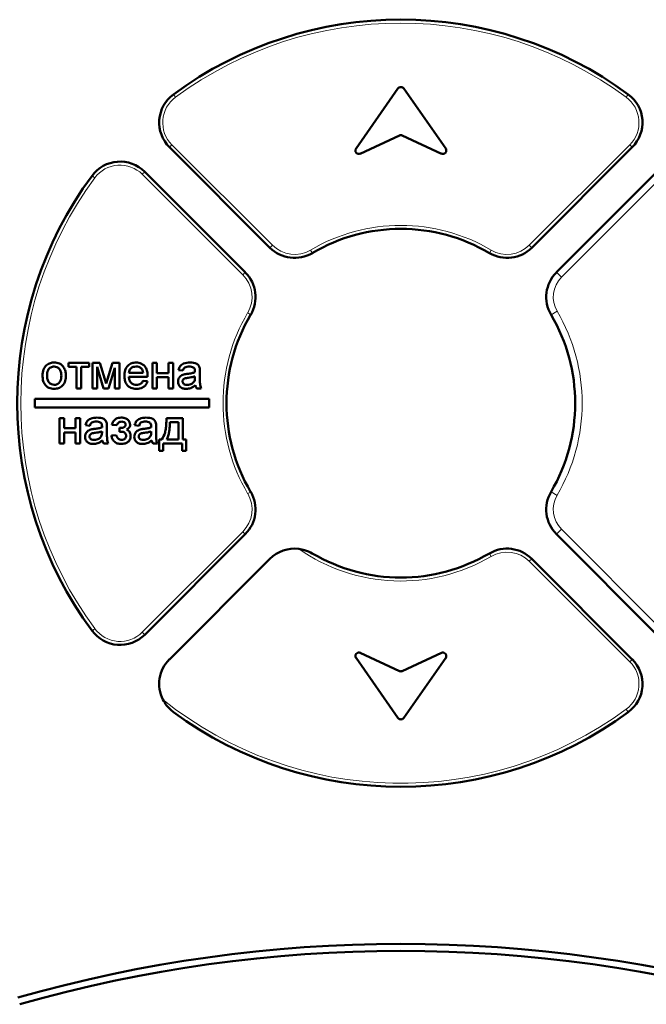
# Model space of a CAD drawing. Header units: millimetres. Extents: x 0 to 420, y 0 to 297.
# Tile 6 of 11: x 76 to 85, y 171 to 186. Entities that reach past the tile are written whole.
import ezdxf

# ---------------------------------------------------------------- set-up
doc = ezdxf.new("R2010")
doc.units = ezdxf.units.MM

msp = doc.modelspace()

# ---------------------------------------------------------------- linework, layer by layer
at = {"color": 7, "linetype": 'Continuous', "lineweight": 50}
for p, q in [((81.069, 184.552), (80.467, 183.692)), ((81.753, 183.692), (81.151, 184.552)), ((80.529, 183.618), (81.089, 183.879)), ((81.131, 183.879), (81.691, 183.618)), ((79.233, 182.27), (77.791, 183.712)), ((84.429, 183.712), (82.987, 182.27)), ((77.438, 183.358), (78.88, 181.917)), ((83.341, 181.917), (84.783, 183.358)), ((76.344, 180.617), (76.639, 180.617)), ((76.344, 180.56), (76.344, 180.617)), ((76.639, 180.617), (76.639, 180.56)), ((76.69, 180.617), (76.795, 180.617)), ((76.69, 180.252), (76.69, 180.617)), ((76.795, 180.617), (76.882, 180.325)), ((76.882, 180.325), (76.975, 180.617)), ((76.975, 180.617), (77.075, 180.617)), ((77.075, 180.617), (77.075, 180.252)), ((77.549, 180.617), (77.613, 180.617)), ((77.549, 180.252), (77.549, 180.617)), ((77.613, 180.617), (77.613, 180.47)), ((77.78, 180.47), (77.78, 180.617)), ((77.78, 180.617), (77.844, 180.617)), ((77.844, 180.617), (77.844, 180.252)), ((76.46, 180.56), (76.344, 180.56)), ((76.46, 180.252), (76.46, 180.56)), ((76.639, 180.56), (76.524, 180.56)), ((76.524, 180.56), (76.524, 180.252)), ((76.845, 180.252), (76.754, 180.56)), ((76.754, 180.56), (76.754, 180.252)), ((77.011, 180.546), (76.917, 180.252)), ((77.011, 180.252), (77.011, 180.546)), ((77.21, 180.476), (77.415, 180.476)), ((77.613, 180.47), (77.78, 180.47)), ((77.985, 180.508), (77.921, 180.515)), ((78.229, 180.489), (78.229, 180.411)), ((77.479, 180.419), (77.21, 180.419)), ((77.414, 180.361), (77.477, 180.355)), ((77.78, 180.412), (77.613, 180.412)), ((77.613, 180.412), (77.613, 180.252)), ((77.78, 180.252), (77.78, 180.412)), ((78.158, 180.407), (78.158, 180.425)), ((76.524, 180.252), (76.46, 180.252)), ((76.754, 180.252), (76.69, 180.252)), ((76.917, 180.252), (76.845, 180.252)), ((77.075, 180.252), (77.011, 180.252)), ((77.613, 180.252), (77.549, 180.252)), ((77.844, 180.252), (77.78, 180.252)), ((78.248, 180.252), (78.184, 180.252)), ((75.86, 180.102), (75.86, 179.977)), ((78.36, 180.102), (75.86, 180.102)), ((78.36, 179.977), (78.36, 180.102)), ((75.86, 179.977), (78.36, 179.977)), ((76.216, 179.827), (76.28, 179.827)), ((76.216, 179.462), (76.216, 179.827)), ((76.28, 179.827), (76.28, 179.68)), ((76.447, 179.68), (76.447, 179.827)), ((76.447, 179.827), (76.511, 179.827)), ((76.511, 179.827), (76.511, 179.462)), ((77.748, 179.827), (77.985, 179.827)), ((77.921, 179.77), (77.799, 179.77)), ((77.921, 179.52), (77.921, 179.77)), ((77.985, 179.827), (77.985, 179.52)), ((76.28, 179.68), (76.447, 179.68)), ((76.447, 179.622), (76.28, 179.622)), ((76.28, 179.622), (76.28, 179.462)), ((76.447, 179.462), (76.447, 179.622)), ((76.652, 179.718), (76.588, 179.725)), ((76.825, 179.617), (76.825, 179.635)), ((76.895, 179.699), (76.895, 179.621)), ((77.037, 179.725), (76.966, 179.731)), ((77.075, 179.629), (77.075, 179.686)), ((77.357, 179.718), (77.293, 179.725)), ((77.53, 179.617), (77.53, 179.635)), ((77.601, 179.699), (77.601, 179.621)), ((76.28, 179.462), (76.216, 179.462)), ((76.511, 179.462), (76.447, 179.462)), ((76.915, 179.462), (76.851, 179.462)), ((76.96, 179.577), (77.03, 179.584)), ((77.62, 179.462), (77.556, 179.462)), ((77.646, 179.359), (77.646, 179.52)), ((77.646, 179.52), (77.684, 179.52)), ((77.972, 179.462), (77.703, 179.462)), ((77.703, 179.462), (77.703, 179.359)), ((77.754, 179.52), (77.921, 179.52)), ((77.972, 179.359), (77.972, 179.462)), ((77.985, 179.52), (78.03, 179.52)), ((78.03, 179.52), (78.03, 179.359)), ((77.703, 179.359), (77.646, 179.359)), ((78.03, 179.359), (77.972, 179.359)), ((78.88, 178.162), (77.438, 176.721)), ((84.783, 176.721), (83.341, 178.162)), ((79.233, 177.809), (77.791, 176.367)), ((82.987, 177.809), (84.429, 176.367)), ((80.467, 176.387), (81.069, 175.527)), ((81.089, 176.2), (80.529, 176.461)), ((81.691, 176.461), (81.131, 176.2)), ((81.151, 175.527), (81.753, 176.387))]:
    msp.add_line(p, q, dxfattribs=at)
at = {"color": 9, "linetype": 'Continuous', "lineweight": 18}
for p, q in [((77.849, 184.468), (77.878, 184.428)), ((84.342, 184.428), (84.372, 184.468)), ((77.791, 183.712), (77.827, 183.747)), ((77.827, 183.747), (79.268, 182.306)), ((82.952, 182.306), (84.394, 183.747)), ((84.394, 183.747), (84.429, 183.712)), ((76.682, 183.301), (76.722, 183.272)), ((77.438, 183.358), (77.403, 183.323)), ((78.844, 181.881), (77.403, 183.323)), ((84.853, 183.288), (83.412, 181.846)), ((79.233, 182.27), (79.268, 182.306)), ((82.952, 182.306), (82.987, 182.27)), ((79.841, 182.193), (79.815, 182.236)), ((82.405, 182.236), (82.38, 182.193)), ((78.88, 181.917), (78.844, 181.881)), ((83.412, 181.846), (83.341, 181.917)), ((78.957, 181.309), (78.914, 181.335)), ((83.264, 181.309), (83.35, 181.36)), ((78.914, 178.744), (78.957, 178.77)), ((83.264, 178.77), (83.35, 178.719)), ((77.403, 176.756), (78.844, 178.198)), ((78.844, 178.198), (78.88, 178.162)), ((83.341, 178.162), (83.412, 178.233)), ((83.412, 178.233), (84.853, 176.792)), ((82.38, 177.886), (82.405, 177.843)), ((82.987, 177.809), (82.952, 177.773)), ((84.394, 176.332), (82.952, 177.773)), ((76.722, 176.807), (76.682, 176.778)), ((77.403, 176.756), (77.438, 176.721)), ((84.429, 176.367), (84.394, 176.332)), ((84.372, 175.611), (84.342, 175.651))]:
    msp.add_line(p, q, dxfattribs=at)
at = {"color": 7, "linetype": 'Continuous', "lineweight": 50}
for centre, radius, start, end in [((81.11, 180.04), 5.5, 53.6269, 126.3731), ((81.11, 184.523), 0.05, 35, 145), ((78.145, 184.065), 0.5, 126.3731, 225), ((84.075, 184.065), 0.5, 315, 53.6269), ((81.11, 183.834), 0.05, 65, 115), ((80.508, 183.664), 0.05, 145, 295), ((81.712, 183.664), 0.05, 245, 35), ((77.084, 183.005), 0.5, 45, 143.6269), ((81.11, 180.04), 5.5, 143.6269, 216.3731), ((81.11, 180.04), 2.5, 59.4775, 120.5225), ((79.587, 182.624), 0.5, 225, 300.5225), ((82.634, 182.624), 0.5, 239.4775, 315), ((78.526, 181.563), 0.5, 329.4775, 45), ((83.695, 181.563), 0.5, 135, 210.5225), ((81.11, 180.04), 2.5, 149.4775, 210.5225), ((81.11, 180.04), 2.5, 329.4775, 30.5225), ((78.526, 178.516), 0.5, 315, 30.5225), ((83.695, 178.516), 0.5, 149.4775, 225), ((79.587, 177.455), 0.5, 83.1532, 135), ((82.634, 177.455), 0.5, 45, 120.5225), ((81.11, 180.04), 2.5, 239.4775, 300.5225), ((77.084, 177.074), 0.5, 216.3731, 315), ((78.145, 176.014), 0.5, 135, 206.5631), ((80.508, 176.415), 0.05, 65, 215), ((81.712, 176.415), 0.05, 325, 115), ((84.075, 176.014), 0.5, 306.3731, 45), ((81.11, 176.245), 0.05, 245, 295), ((81.11, 180.04), 5.5, 233.6269, 306.3731), ((81.11, 175.556), 0.05, 215, 325), ((81.11, 152.286), 20, 74.0577, 105.9423), ((81.11, 152.286), 19.9, 74.0577, 105.9423)]:
    msp.add_arc(centre, radius, start, end, dxfattribs=at)
at = {"color": 9, "linetype": 'Continuous', "lineweight": 18}
for centre, radius, start, end in [((81.11, 180.04), 5.45, 53.6269, 126.3731), ((78.145, 184.065), 0.45, 126.3731, 225), ((84.075, 184.065), 0.45, 315, 53.6269), ((77.084, 183.005), 0.45, 45, 143.6269), ((81.11, 180.04), 5.45, 143.6269, 216.3731), ((81.11, 180.04), 2.55, 59.4775, 120.5225), ((79.587, 182.624), 0.45, 225, 300.5225), ((82.634, 182.624), 0.45, 239.4775, 315), ((78.526, 181.563), 0.45, 329.4775, 45), ((83.695, 181.563), 0.4, 135, 210.5225), ((81.11, 180.04), 2.55, 149.4775, 210.5225), ((81.11, 180.04), 2.6, 329.4775, 30.5225), ((78.526, 178.516), 0.45, 315, 30.5225), ((83.695, 178.516), 0.4, 149.4775, 225), ((81.11, 180.04), 2.55, 234.9615, 300.5225), ((82.634, 177.455), 0.45, 45, 120.5225), ((77.084, 177.074), 0.45, 216.3731, 315), ((84.075, 176.014), 0.45, 306.3731, 45), ((81.11, 180.04), 5.45, 231.2346, 306.3731)]:
    msp.add_arc(centre, radius, start, end, dxfattribs=at)
at = {"color": 7, "linetype": 'Continuous', "lineweight": 50}
for points, knots in [([(75.972, 180.435), (75.974, 180.466), (75.976, 180.522), (76.012, 180.565), (76.027, 180.584)], [0, 0, 0, 0, 0.560963, 1, 1, 1, 1]), ([(76.027, 180.584), (76.046, 180.597), (76.08, 180.62), (76.121, 180.623), (76.139, 180.624)], [0, 0, 0, 0, 0.5590331, 1, 1, 1, 1]), ([(76.139, 180.624), (76.166, 180.621), (76.218, 180.615), (76.275, 180.564), (76.303, 180.502), (76.305, 180.46), (76.306, 180.44)], [0, 0, 0, 0, 0.279582, 0.558636, 0.779009, 1, 1, 1, 1]), ([(77.146, 180.432), (77.147, 180.459), (77.15, 180.513), (77.191, 180.58), (77.251, 180.618), (77.293, 180.622), (77.314, 180.624)], [0, 0, 0, 0, 0.280744, 0.559792, 0.779676, 1, 1, 1, 1]), ([(77.314, 180.624), (77.341, 180.621), (77.394, 180.615), (77.45, 180.561), (77.476, 180.497), (77.478, 180.456), (77.479, 180.435)], [0, 0, 0, 0, 0.2793823, 0.5583851, 0.778884, 1, 1, 1, 1]), ([(77.921, 180.515), (77.927, 180.535), (77.939, 180.574), (78.002, 180.619), (78.055, 180.622), (78.087, 180.624)], [0, 0, 0, 0, 0.280406, 0.559305, 1, 1, 1, 1]), ([(78.087, 180.624), (78.12, 180.622), (78.167, 180.62), (78.215, 180.581), (78.222, 180.556), (78.226, 180.544)], [0, 0, 0, 0, 0.559229, 0.779199, 1, 1, 1, 1]), ([(76.139, 180.566), (76.122, 180.564), (76.086, 180.559), (76.041, 180.509), (76.038, 180.463), (76.037, 180.435)], [0, 0, 0, 0, 0.279656, 0.559539, 1, 1, 1, 1]), ([(76.242, 180.437), (76.241, 180.454), (76.239, 180.489), (76.217, 180.533), (76.18, 180.562), (76.153, 180.565), (76.139, 180.566)], [0, 0, 0, 0, 0.281049, 0.560257, 0.780169, 1, 1, 1, 1]), ([(76.306, 180.44), (76.305, 180.413), (76.303, 180.358), (76.264, 180.29), (76.203, 180.252), (76.161, 180.248), (76.139, 180.246)], [0, 0, 0, 0, 0.281065, 0.559496, 0.779593, 1, 1, 1, 1]), ([(77.314, 180.566), (77.3, 180.565), (77.271, 180.563), (77.237, 180.54), (77.215, 180.51), (77.211, 180.488), (77.21, 180.476)], [0, 0, 0, 0, 0.280187, 0.559706, 0.779632, 1, 1, 1, 1]), ([(77.391, 180.536), (77.378, 180.546), (77.356, 180.564), (77.327, 180.565), (77.314, 180.566)], [0, 0, 0, 0, 0.55861, 1, 1, 1, 1]), ([(77.415, 180.476), (77.413, 180.489), (77.41, 180.51), (77.397, 180.528), (77.391, 180.536)], [0, 0, 0, 0, 0.560695, 1, 1, 1, 1]), ([(77.915, 180.349), (77.916, 180.362), (77.919, 180.389), (77.947, 180.431), (77.98, 180.445), (78, 180.453)], [0, 0, 0, 0, 0.280418, 0.560987, 1, 1, 1, 1]), ([(78.075, 180.566), (78.064, 180.566), (78.042, 180.565), (78.012, 180.555), (77.994, 180.533), (77.988, 180.517), (77.985, 180.508)], [0, 0, 0, 0, 0.2808421, 0.559676, 0.7794296, 1, 1, 1, 1]), ([(78, 180.453), (78.009, 180.455), (78.027, 180.459), (78.045, 180.461), (78.052, 180.462)], [0, 0, 0, 0, 0.559914, 1, 1, 1, 1]), ([(78.052, 180.462), (78.072, 180.464), (78.108, 180.469), (78.143, 180.479), (78.158, 180.483)], [0, 0, 0, 0, 0.560177, 1, 1, 1, 1]), ([(78.142, 180.547), (78.13, 180.554), (78.11, 180.565), (78.086, 180.566), (78.075, 180.566)], [0, 0, 0, 0, 0.557871, 1, 1, 1, 1]), ([(78.158, 180.498), (78.158, 180.508), (78.158, 180.526), (78.147, 180.541), (78.142, 180.547)], [0, 0, 0, 0, 0.56193, 1, 1, 1, 1]), ([(78.158, 180.483), (78.158, 180.486), (78.158, 180.491), (78.158, 180.496), (78.158, 180.498)], [0, 0, 0, 0, 0.560023, 1, 1, 1, 1]), ([(78.226, 180.544), (78.227, 180.534), (78.229, 180.515), (78.229, 180.497), (78.229, 180.489)], [0, 0, 0, 0, 0.559817, 1, 1, 1, 1]), ([(76.139, 180.246), (76.112, 180.248), (76.059, 180.254), (76.001, 180.307), (75.975, 180.372), (75.973, 180.414), (75.972, 180.435)], [0, 0, 0, 0, 0.2796, 0.55841, 0.778877, 1, 1, 1, 1]), ([(76.037, 180.435), (76.037, 180.417), (76.039, 180.382), (76.061, 180.337), (76.098, 180.308), (76.125, 180.305), (76.139, 180.303)], [0, 0, 0, 0, 0.2811429, 0.5603443, 0.7801488, 1, 1, 1, 1]), ([(76.139, 180.303), (76.151, 180.304), (76.175, 180.306), (76.206, 180.326), (76.238, 180.368), (76.24, 180.408), (76.242, 180.437)], [0, 0, 0, 0, 0.187055, 0.374001, 0.560991, 1, 1, 1, 1]), ([(77.318, 180.246), (77.291, 180.248), (77.237, 180.253), (77.176, 180.304), (77.149, 180.368), (77.147, 180.411), (77.146, 180.432)], [0, 0, 0, 0, 0.279925, 0.558611, 0.778968, 1, 1, 1, 1]), ([(77.21, 180.419), (77.212, 180.402), (77.216, 180.369), (77.242, 180.33), (77.28, 180.307), (77.306, 180.304), (77.319, 180.303)], [0, 0, 0, 0, 0.280622, 0.559664, 0.77964, 1, 1, 1, 1]), ([(77.477, 180.355), (77.47, 180.336), (77.455, 180.3), (77.399, 180.254), (77.349, 180.249), (77.318, 180.246)], [0, 0, 0, 0, 0.2806245, 0.5608475, 1, 1, 1, 1]), ([(77.319, 180.303), (77.33, 180.304), (77.352, 180.305), (77.39, 180.321), (77.405, 180.346), (77.414, 180.361)], [0, 0, 0, 0, 0.2812767, 0.5619627, 1, 1, 1, 1]), ([(77.479, 180.435), (77.479, 180.432), (77.479, 180.427), (77.479, 180.421), (77.479, 180.419)], [0, 0, 0, 0, 0.559999, 1, 1, 1, 1]), ([(78.034, 180.246), (78.018, 180.247), (77.984, 180.248), (77.943, 180.273), (77.918, 180.31), (77.916, 180.336), (77.915, 180.349)], [0, 0, 0, 0, 0.2808428, 0.5597592, 0.7797307, 1, 1, 1, 1]), ([(78.062, 180.405), (78.044, 180.403), (78.021, 180.401), (77.997, 180.388), (77.987, 180.378), (77.98, 180.366), (77.979, 180.357), (77.979, 180.353)], [0, 0, 0, 0, 0.500165, 0.625227, 0.750158, 0.875098, 1, 1, 1, 1]), ([(77.979, 180.353), (77.98, 180.347), (77.981, 180.335), (77.992, 180.32), (78.014, 180.305), (78.035, 180.304), (78.049, 180.303)], [0, 0, 0, 0, 0.1865681, 0.3733895, 0.5606004, 1, 1, 1, 1]), ([(78.049, 180.303), (78.072, 180.306), (78.112, 180.311), (78.137, 180.342), (78.149, 180.356)], [0, 0, 0, 0, 0.5597581, 1, 1, 1, 1]), ([(78.158, 180.425), (78.141, 180.42), (78.109, 180.411), (78.076, 180.407), (78.062, 180.405)], [0, 0, 0, 0, 0.55976, 1, 1, 1, 1]), ([(78.149, 180.356), (78.152, 180.365), (78.158, 180.381), (78.158, 180.399), (78.158, 180.407)], [0, 0, 0, 0, 0.558978, 1, 1, 1, 1]), ([(78.229, 180.411), (78.229, 180.392), (78.229, 180.362), (78.23, 180.32), (78.235, 180.285), (78.244, 180.263), (78.248, 180.252)], [0, 0, 0, 0, 0.340214, 0.560343, 0.780216, 1, 1, 1, 1]), ([(78.165, 180.297), (78.143, 180.281), (78.104, 180.252), (78.056, 180.247), (78.034, 180.246)], [0, 0, 0, 0, 0.560015, 1, 1, 1, 1]), ([(78.184, 180.252), (78.179, 180.26), (78.17, 180.274), (78.166, 180.29), (78.165, 180.297)], [0, 0, 0, 0, 0.559623, 1, 1, 1, 1]), ([(76.588, 179.725), (76.594, 179.745), (76.605, 179.784), (76.669, 179.829), (76.721, 179.832), (76.753, 179.834)], [0, 0, 0, 0, 0.280406, 0.559305, 1, 1, 1, 1]), ([(76.742, 179.776), (76.731, 179.776), (76.709, 179.775), (76.679, 179.765), (76.66, 179.743), (76.655, 179.727), (76.652, 179.718)], [0, 0, 0, 0, 0.280842, 0.559676, 0.77943, 1, 1, 1, 1]), ([(76.808, 179.757), (76.797, 179.764), (76.776, 179.775), (76.752, 179.776), (76.742, 179.776)], [0, 0, 0, 0, 0.557871, 1, 1, 1, 1]), ([(76.753, 179.834), (76.787, 179.832), (76.833, 179.83), (76.881, 179.791), (76.889, 179.766), (76.892, 179.754)], [0, 0, 0, 0, 0.559229, 0.779199, 1, 1, 1, 1]), ([(76.825, 179.708), (76.825, 179.718), (76.824, 179.736), (76.813, 179.751), (76.808, 179.757)], [0, 0, 0, 0, 0.56193, 1, 1, 1, 1]), ([(76.892, 179.754), (76.894, 179.744), (76.895, 179.725), (76.895, 179.707), (76.895, 179.699)], [0, 0, 0, 0, 0.559817, 1, 1, 1, 1]), ([(76.966, 179.731), (76.972, 179.748), (76.983, 179.781), (77.019, 179.815), (77.061, 179.832), (77.088, 179.833), (77.101, 179.834)], [0, 0, 0, 0, 0.2802374, 0.5592954, 0.7793967, 1, 1, 1, 1]), ([(77.107, 179.776), (77.098, 179.775), (77.081, 179.774), (77.053, 179.758), (77.043, 179.737), (77.037, 179.725)], [0, 0, 0, 0, 0.280718, 0.560816, 1, 1, 1, 1]), ([(77.101, 179.834), (77.119, 179.833), (77.153, 179.831), (77.196, 179.807), (77.224, 179.771), (77.227, 179.744), (77.229, 179.731)], [0, 0, 0, 0, 0.28083, 0.560258, 0.780297, 1, 1, 1, 1]), ([(77.165, 179.731), (77.164, 179.739), (77.161, 179.754), (77.139, 179.773), (77.119, 179.775), (77.107, 179.776)], [0, 0, 0, 0, 0.279556, 0.559805, 1, 1, 1, 1]), ([(77.293, 179.725), (77.299, 179.745), (77.311, 179.784), (77.374, 179.829), (77.426, 179.832), (77.459, 179.834)], [0, 0, 0, 0, 0.280406, 0.559305, 1, 1, 1, 1]), ([(77.447, 179.776), (77.436, 179.776), (77.414, 179.775), (77.384, 179.765), (77.365, 179.743), (77.36, 179.727), (77.357, 179.718)], [0, 0, 0, 0, 0.280842, 0.559676, 0.77943, 1, 1, 1, 1]), ([(77.514, 179.757), (77.502, 179.764), (77.481, 179.775), (77.458, 179.776), (77.447, 179.776)], [0, 0, 0, 0, 0.557871, 1, 1, 1, 1]), ([(77.459, 179.834), (77.492, 179.832), (77.538, 179.83), (77.586, 179.791), (77.594, 179.766), (77.598, 179.754)], [0, 0, 0, 0, 0.559229, 0.779199, 1, 1, 1, 1]), ([(77.53, 179.708), (77.53, 179.718), (77.529, 179.736), (77.518, 179.751), (77.514, 179.757)], [0, 0, 0, 0, 0.56193, 1, 1, 1, 1]), ([(77.598, 179.754), (77.599, 179.744), (77.601, 179.725), (77.601, 179.707), (77.601, 179.699)], [0, 0, 0, 0, 0.559817, 1, 1, 1, 1]), ([(77.684, 179.52), (77.701, 179.552), (77.729, 179.605), (77.742, 179.687), (77.748, 179.757), (77.748, 179.804), (77.748, 179.827)], [0, 0, 0, 0, 0.33861, 0.559016, 0.779497, 1, 1, 1, 1]), ([(77.799, 179.77), (77.798, 179.741), (77.796, 179.693), (77.787, 179.627), (77.776, 179.572), (77.762, 179.537), (77.754, 179.52)], [0, 0, 0, 0, 0.340095, 0.560159, 0.780171, 1, 1, 1, 1]), ([(76.581, 179.559), (76.583, 179.572), (76.586, 179.599), (76.614, 179.641), (76.646, 179.655), (76.666, 179.663)], [0, 0, 0, 0, 0.2804181, 0.5609866, 1, 1, 1, 1]), ([(76.729, 179.615), (76.71, 179.613), (76.687, 179.611), (76.663, 179.598), (76.653, 179.588), (76.647, 179.576), (76.646, 179.567), (76.646, 179.563)], [0, 0, 0, 0, 0.500165, 0.625227, 0.750158, 0.875098, 1, 1, 1, 1]), ([(76.666, 179.663), (76.676, 179.665), (76.694, 179.669), (76.711, 179.671), (76.719, 179.672)], [0, 0, 0, 0, 0.559914, 1, 1, 1, 1]), ([(76.719, 179.672), (76.739, 179.674), (76.775, 179.679), (76.809, 179.689), (76.825, 179.693)], [0, 0, 0, 0, 0.560177, 1, 1, 1, 1]), ([(76.825, 179.635), (76.807, 179.63), (76.776, 179.621), (76.743, 179.617), (76.729, 179.615)], [0, 0, 0, 0, 0.55976, 1, 1, 1, 1]), ([(76.815, 179.566), (76.818, 179.575), (76.824, 179.591), (76.825, 179.609), (76.825, 179.617)], [0, 0, 0, 0, 0.5589776, 1, 1, 1, 1]), ([(76.825, 179.693), (76.825, 179.696), (76.825, 179.701), (76.825, 179.706), (76.825, 179.708)], [0, 0, 0, 0, 0.560023, 1, 1, 1, 1]), ([(76.895, 179.621), (76.896, 179.602), (76.896, 179.572), (76.897, 179.53), (76.901, 179.495), (76.91, 179.473), (76.915, 179.462)], [0, 0, 0, 0, 0.3402139, 0.5603432, 0.7802157, 1, 1, 1, 1]), ([(77.075, 179.686), (77.094, 179.685), (77.118, 179.684), (77.144, 179.695), (77.155, 179.705), (77.163, 179.717), (77.164, 179.726), (77.165, 179.731)], [0, 0, 0, 0, 0.500338, 0.625339, 0.750401, 0.875132, 1, 1, 1, 1]), ([(77.088, 179.629), (77.085, 179.629), (77.081, 179.629), (77.077, 179.629), (77.075, 179.629)], [0, 0, 0, 0, 0.559973, 1, 1, 1, 1]), ([(77.171, 179.572), (77.17, 179.579), (77.169, 179.594), (77.157, 179.612), (77.131, 179.632), (77.105, 179.63), (77.088, 179.629)], [0, 0, 0, 0, 0.186651, 0.373284, 0.559572, 1, 1, 1, 1]), ([(77.229, 179.731), (77.228, 179.722), (77.226, 179.706), (77.209, 179.681), (77.19, 179.67), (77.179, 179.663)], [0, 0, 0, 0, 0.279852, 0.559819, 1, 1, 1, 1]), ([(77.179, 179.663), (77.188, 179.657), (77.207, 179.646), (77.231, 179.614), (77.233, 179.586), (77.235, 179.569)], [0, 0, 0, 0, 0.280872, 0.561195, 1, 1, 1, 1]), ([(77.287, 179.559), (77.288, 179.572), (77.291, 179.599), (77.319, 179.641), (77.352, 179.655), (77.371, 179.663)], [0, 0, 0, 0, 0.2804181, 0.5609866, 1, 1, 1, 1]), ([(77.434, 179.615), (77.415, 179.613), (77.393, 179.611), (77.368, 179.598), (77.359, 179.588), (77.352, 179.576), (77.351, 179.567), (77.351, 179.563)], [0, 0, 0, 0, 0.500165, 0.625227, 0.750158, 0.875098, 1, 1, 1, 1]), ([(77.371, 179.663), (77.381, 179.665), (77.399, 179.669), (77.416, 179.671), (77.424, 179.672)], [0, 0, 0, 0, 0.559914, 1, 1, 1, 1]), ([(77.424, 179.672), (77.444, 179.674), (77.48, 179.679), (77.515, 179.689), (77.53, 179.693)], [0, 0, 0, 0, 0.560177, 1, 1, 1, 1]), ([(77.53, 179.635), (77.512, 179.63), (77.481, 179.621), (77.448, 179.617), (77.434, 179.615)], [0, 0, 0, 0, 0.55976, 1, 1, 1, 1]), ([(77.52, 179.566), (77.524, 179.575), (77.53, 179.591), (77.53, 179.609), (77.53, 179.617)], [0, 0, 0, 0, 0.5589776, 1, 1, 1, 1]), ([(77.53, 179.693), (77.53, 179.696), (77.53, 179.701), (77.53, 179.706), (77.53, 179.708)], [0, 0, 0, 0, 0.560023, 1, 1, 1, 1]), ([(77.601, 179.621), (77.601, 179.602), (77.601, 179.572), (77.602, 179.53), (77.606, 179.495), (77.615, 179.473), (77.62, 179.462)], [0, 0, 0, 0, 0.3402139, 0.5603432, 0.7802157, 1, 1, 1, 1]), ([(76.701, 179.456), (76.684, 179.457), (76.651, 179.458), (76.609, 179.483), (76.585, 179.52), (76.583, 179.546), (76.581, 179.559)], [0, 0, 0, 0, 0.280843, 0.559759, 0.779731, 1, 1, 1, 1]), ([(76.646, 179.563), (76.646, 179.557), (76.647, 179.545), (76.659, 179.53), (76.681, 179.515), (76.701, 179.514), (76.716, 179.513)], [0, 0, 0, 0, 0.186568, 0.37339, 0.5606, 1, 1, 1, 1]), ([(76.831, 179.507), (76.81, 179.491), (76.77, 179.462), (76.722, 179.457), (76.701, 179.456)], [0, 0, 0, 0, 0.560015, 1, 1, 1, 1]), ([(76.716, 179.513), (76.738, 179.516), (76.778, 179.521), (76.804, 179.552), (76.815, 179.566)], [0, 0, 0, 0, 0.559758, 1, 1, 1, 1]), ([(76.851, 179.462), (76.846, 179.47), (76.836, 179.484), (76.833, 179.5), (76.831, 179.507)], [0, 0, 0, 0, 0.559623, 1, 1, 1, 1]), ([(77.102, 179.456), (77.082, 179.457), (77.043, 179.459), (76.996, 179.489), (76.969, 179.533), (76.963, 179.563), (76.96, 179.577)], [0, 0, 0, 0, 0.280406, 0.55912, 0.779231, 1, 1, 1, 1]), ([(77.03, 179.584), (77.033, 179.574), (77.039, 179.553), (77.058, 179.53), (77.082, 179.516), (77.099, 179.514), (77.107, 179.513)], [0, 0, 0, 0, 0.280311, 0.559877, 0.779976, 1, 1, 1, 1]), ([(77.235, 179.569), (77.233, 179.55), (77.229, 179.513), (77.19, 179.475), (77.145, 179.458), (77.116, 179.456), (77.102, 179.456)], [0, 0, 0, 0, 0.27922, 0.558114, 0.778772, 1, 1, 1, 1]), ([(77.107, 179.513), (77.116, 179.514), (77.134, 179.516), (77.156, 179.531), (77.169, 179.551), (77.171, 179.565), (77.171, 179.572)], [0, 0, 0, 0, 0.28014, 0.55986, 0.779868, 1, 1, 1, 1]), ([(77.406, 179.456), (77.389, 179.457), (77.356, 179.458), (77.315, 179.483), (77.29, 179.52), (77.288, 179.546), (77.287, 179.559)], [0, 0, 0, 0, 0.280843, 0.559759, 0.779731, 1, 1, 1, 1]), ([(77.351, 179.563), (77.351, 179.557), (77.353, 179.545), (77.364, 179.53), (77.386, 179.515), (77.406, 179.514), (77.421, 179.513)], [0, 0, 0, 0, 0.186568, 0.37339, 0.5606, 1, 1, 1, 1]), ([(77.537, 179.507), (77.515, 179.491), (77.476, 179.462), (77.427, 179.457), (77.406, 179.456)], [0, 0, 0, 0, 0.560015, 1, 1, 1, 1]), ([(77.421, 179.513), (77.443, 179.516), (77.484, 179.521), (77.509, 179.552), (77.52, 179.566)], [0, 0, 0, 0, 0.559758, 1, 1, 1, 1]), ([(77.556, 179.462), (77.551, 179.47), (77.541, 179.484), (77.538, 179.5), (77.537, 179.507)], [0, 0, 0, 0, 0.559623, 1, 1, 1, 1]), ([(79.646, 177.952), (79.675, 177.947), (79.744, 177.935), (79.805, 177.907), (79.84, 177.886), (79.841, 177.886)], [0, 0, 0, 0, 0.406416, 0.986441, 1, 1, 1, 1]), ([(77.849, 175.611), (77.848, 175.612), (77.812, 175.638), (77.754, 175.692), (77.715, 175.761), (77.698, 175.79)], [0, 0, 0, 0, 0.013736, 0.582972, 1, 1, 1, 1])]:
    msp.add_open_spline(points, degree=3, knots=knots, dxfattribs=at)

doc.saveas('drawing.dxf')
